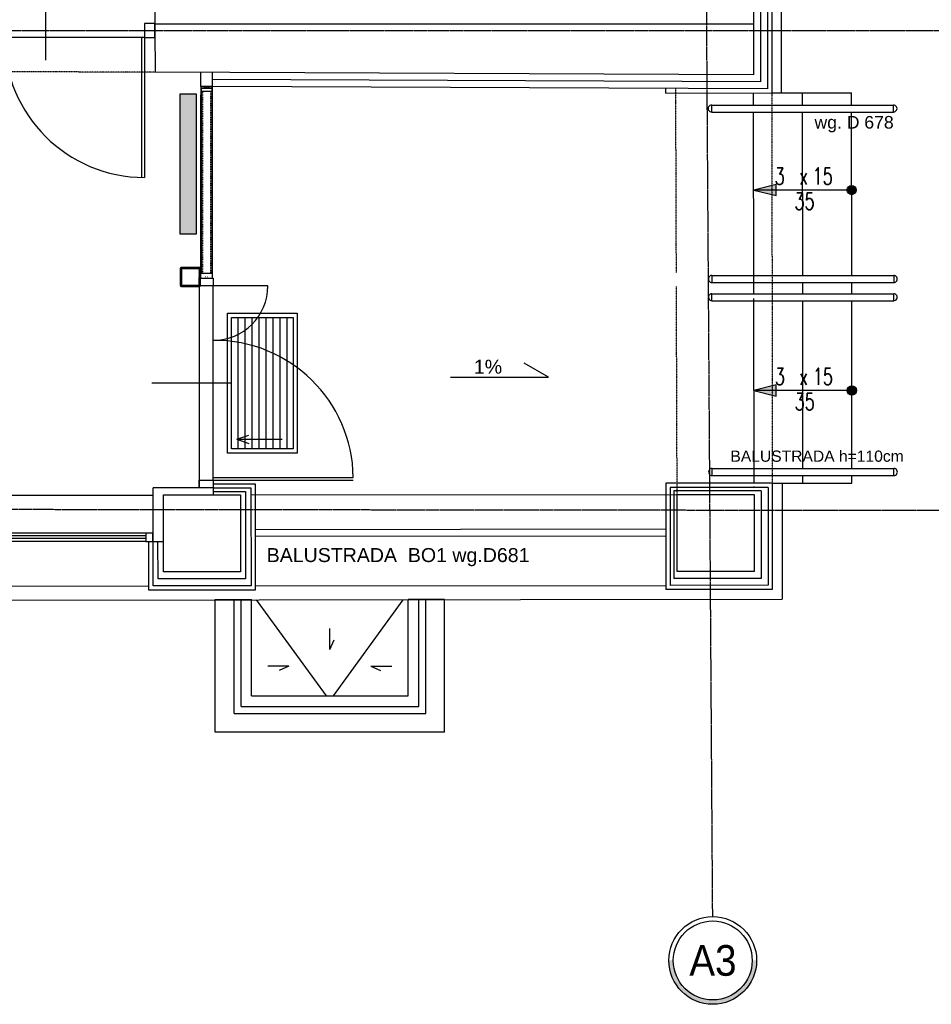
# Model space of a CAD drawing. Header units: inches. Extents: x -145354 to -97635, y 38777 to 78670.
# Tile 66 of 231: x -142124 to -141472, y 47831 to 48535. Entities that reach past the tile are written whole.
import ezdxf
from ezdxf.enums import TextEntityAlignment as Align

# ---------------------------------------------------------------- set-up
doc = ezdxf.new("R2010")
doc.units = ezdxf.units.IN
doc.header["$MEASUREMENT"] = 0
for name, pattern in [('CENTER', [2, 1.25, -0.25, 0.25, -0.25]), ('DASHDOT', [1, 0.5, -0.25, 0, -0.25]), ('DASHED2', [0.375, 0.25, -0.125])]:
    doc.linetypes.add(name, pattern=pattern)
doc.layers.get('0').update_dxf_attribs({"color": 101})
for name, color, linetype in [('Cieniutko', 8, 'Continuous'), ('cokół_widok', 255, 'Continuous'), ('Det--wym-', 8, 'Continuous'), ('Det-szklo', 134, 'Continuous'), ('Drz---drzwi', 5, 'Continuous'), ('Ele-balustrada', 64, 'Continuous'), ('Ins-ppoz-opis', 240, 'Continuous'), ('Ins-went-opis', 141, 'Continuous'), ('Okn---okna', 5, 'Continuous'), ('Opis-spadki', 61, 'Continuous'), ('Os-osie glowne', 8, 'CENTER'), ('Os-osie-opis', 8, 'Continuous'), ('Sc-cegla pelna', 32, 'Continuous'), ('Sc-cegla pustak', 42, 'Continuous'), ('Sc-gazobeton', 45, 'Continuous'), ('Sc-izolacja term-obrys', 132, 'Continuous'), ('Sc-izolacja term-styropian', 151, 'STYROPIAN-KA'), ('Sc-kamien', 31, 'Continuous'), ('Sc-nad', 5, 'DASHED2'), ('Sc-nadproza kon', 5, 'DASHED2'), ('Sch-opis', 51, 'Continuous'), ('studzienki_widok', 52, 'Continuous'), ('W-idok', 9, 'Continuous'), ('Wyp-grzejniki', 56, 'Continuous')]:
    doc.layers.add(name, color=color, linetype=linetype)
doc.styles.add('dwg_opis duży', font='ARIAL.TTF', dxfattribs={"width": 0.9})
doc.styles.add('ROMANS', font='romans', dxfattribs={"width": 0.85})
doc.styles.add('TYTUL2', font='ARIAL.TTF')
doc.linetypes.add('BATTING', pattern='A,0.0001,-0.1,[134,ltypeshp.shx,S=0.1,R=0,X=-0.1,Y=0],-0.2,[134,ltypeshp.shx,S=0.1,R=180,X=0.1,Y=0],-0.1', length=0.4001)
doc.linetypes.add('STYROPIAN-KA', pattern='A,0.0001,-0.1,[135,ltypeshp.shx,S=0.1,R=0,X=-0.1,Y=0],0,[135,ltypeshp.shx,S=0.1,R=180,X=0.1,Y=0],-0.1', length=0.2001)
doc.linetypes.add('ZIGZAG', pattern='A,0.00254,-5.08,[131,ltypeshp.shx,S=5.08,R=0,X=-5.08,Y=0],-10.16,[131,ltypeshp.shx,S=5.08,R=180,X=5.08,Y=0],-5.08', length=20.32254)

# ---------------------------------------------------------------- blocks, each defined once
blk = doc.blocks.new('ozn_schody-strzałka8x16')
at = {"ltscale": 25}
blk.add_hatch(color=256, dxfattribs=at).paths.add_polyline_path([(0, 0), (-4, -16), (4, -16)])
blk.add_lwpolyline([(0, 0), (-4, -16), (4, -16)], close=True, dxfattribs=at)
blk = doc.blocks.new('ozn_schody-kółko_d14')
at = {"ltscale": 25}
h = blk.add_hatch(color=256, dxfattribs=at)
edge = h.paths.add_edge_path()
edge.add_arc((0, 0), 3.33, 0, 360)
at = {"ltscale": 7}
blk.add_circle((0, 0), 3.33, dxfattribs=at)
blk = doc.blocks.new('ozn_opis-schodów1-rzut')
at = {"style": 'ROMANS', "width": 0.7}
blk.add_text('x', height=12, dxfattribs=at).set_placement((-3.32, 3))
at = {"ltscale": 25, "style": 'ROMANS', "width": 0.7}
blk.add_attdef('Ilość', text='', height=12, dxfattribs=at).set_placement((-7.75, 3), align=Align.RIGHT)
blk.add_attdef('Wysokość', (6.22, 3), '', height=12, dxfattribs=at)
blk.add_attdef('Długość', text='', height=12, dxfattribs=at).set_placement((0.41, -15), align=Align.CENTER)
blk = doc.blocks.new('_DKGJHF')
at = {"ltscale": 7}
for p, q in [((-21.08, -77), (35.92, -77)), ((-5, -147.5), (-105, -147.5)), ((-5, -145.5), (-104.98, -145.5))]:
    blk.add_line(p, q, dxfattribs=at)
for points in [[(5, -7.5), (5, 0), (-5, 0), (-5, -7.5)], [(5, -155), (5, -147.5), (-5, -147.5), (-5, -155)]]:
    blk.add_lwpolyline(points, close=True, dxfattribs=at)
for points in [[(-45, -7.5), (-5, -7.5)], [(-5, -147.5), (-5, -7.5)]]:
    blk.add_lwpolyline(points, dxfattribs=at)
for centre, radius, start, end in [((-5, -7.5), 40, 180, 270), ((-5, -147.5), 100, 90, 180)]:
    blk.add_arc(centre, radius, start, end)
blk = doc.blocks.new('_SDHGG')
at = {"ltscale": 7}
for p, q in [((13, -75), (-44, -75)), ((0, -142.5), (100, -142.5)), ((0, -144.5), (100, -144.5))]:
    blk.add_line(p, q, dxfattribs=at)
for points in [[(-10, -5.5), (-10, 0), (0, 0), (0, -5.5)], [(-10, -150), (-10, -144.5), (0, -144.5), (0, -150)]]:
    blk.add_lwpolyline(points, close=True, dxfattribs=at)
for points in [[(0, -144.5), (0, -5.5)], [(39, -5.5), (0, -5.5)]]:
    blk.add_lwpolyline(points, dxfattribs=at)
blk.add_arc((0, -5.5), 39, 270, 0)
blk.add_arc((1, -143.5), 99.01, 0.57873, 90.57873, dxfattribs=at)
blk = doc.blocks.new('grzejnik_100')
at = {"layer": 'Wyp-grzejniki'}
h = blk.add_hatch(dxfattribs=at)
h.set_pattern_fill('DOTS', color=256, scale=0.5, style=0)
h.set_pattern_definition([(0, (-77492.90915, 37823.9399), (0.396875, 0.79375), [0, -0.79375])])
h.paths.add_polyline_path([(0, -100), (12, -100), (12, 0), (0, 0)])
blk.add_lwpolyline([(12, 0), (0, 0), (0, -100), (12, -100)], close=True, dxfattribs=at)
blk = doc.blocks.new('_opis_osi_liczbowy')
blk.add_hatch(color=256).paths.add_polyline_path([(32, 32), (32, 28.8, -1), (32, -28.8), (32, -32, 1)])
for radius in [32, 28.8]:
    blk.add_circle((32, 0), radius)
at = {"style": 'dwg_opis duży', "width": 0.9}
blk.add_attdef('AXNAMEH', text='', height=22.4, rotation=90, dxfattribs=at).set_placement((32, 0), align=Align.MIDDLE_CENTER)
blk = doc.blocks.new('0630_STRZAŁKA')
at = {"ltscale": 0.5}
for points in [[(0, 0), (-3.03, -8.56)], [(0, 0), (0, -32.43)], [(0, 0), (3.03, -8.56)]]:
    blk.add_lwpolyline(points, dxfattribs=at)
blk = doc.blocks.new('334')
at = {"layer": 'Okn---okna'}
for p, q in [((0, 0), (0, 6)), ((0, 6), (2, 6)), ((5, 0), (0, 0)), ((2, 6), (5, 6)), ((5, 6), (5, 0)), ((329, 6), (5, 6)), ((329, 4), (5, 4)), ((329, 2), (5, 2)), ((332, 6), (329, 6)), ((329, 6), (329, 0)), ((334, 6), (332, 6)), ((334, 0), (334, 6)), ((329, 0), (5, 0)), ((329, 0), (334, 0))]:
    blk.add_line(p, q, dxfattribs=at)
blk = doc.blocks.new('st_mała')
at = {"layer": 'Ele-balustrada'}
for p, q in [((81.5, -13.5), (0, -13.5)), ((81.5, -150.5), (81.5, -13.5)), ((76.5, -18.5), (0, -18.5)), ((76.5, -145.5), (76.5, -18.5)), ((76.5, -145.5), (0, -145.5)), ((81.5, -150.5), (0, -150.5))]:
    blk.add_line(p, q, dxfattribs=at)
at = {"layer": 'studzienki_widok'}
for p, q in [((95, 0), (0, 0)), ((0, 0), (0, -26)), ((95, 0), (95, -164)), ((69, -26), (0, -26)), ((69, -138), (69, -26)), ((69, -138), (0, -138)), ((0, -164), (0, -138)), ((95, -164), (0, -164)), ((95, -164), (69, -164))]:
    blk.add_line(p, q, dxfattribs=at)
blk = doc.blocks.new('listwagrnaiboczne')
at = {"layer": 'W-idok'}
for p, q in [((-4.15, 0), (-1.68, 0)), ((-1.68, -0.67), (-1.68, 0)), ((-1.68, 0), (1.68, 0)), ((-4.15, -6.5), (-4.15, 0)), ((-4.15, -6.5), (-3.95, -6.5)), ((-4.05, -6), (-3.95, -3.75)), ((-3.95, -6), (-4.05, -6.3)), ((-4.05, -6), (-3.95, -6)), ((-4.05, -6.3), (-3.95, -6.3)), ((-4, -0.15), (-1.83, -0.15)), ((-4, -1.35), (-4, -0.15)), ((-4, -1.35), (-1.83, -1.35)), ((-3.95, -3.75), (-3.95, -1.5)), ((-3.95, -1.5), (-1.68, -1.5)), ((-3.95, -6.5), (-3.95, -6.3)), ((-1.83, -1.35), (-1.83, -0.15)), ((-1.68, -0.57), (-1.53, -0.57)), ((-1.68, -0.67), (-1.52, -0.67)), ((-1.68, -1.5), (-1.68, -0.82)), ((-1.68, -0.82), (-1.52, -0.82)), ((-1.68, -0.92), (-1.53, -0.92)), ((-1.68, -1.5), (1.68, -1.5)), ((-1.44, -0.25), (-1.52, -0.67)), ((-1.44, -1.25), (-1.52, -0.82)), ((-1.5, -0.55), (-1.43, -0.22)), ((-1.5, -0.95), (-1.43, -1.28)), ((-1.44, -0.25), (-1.28, -0.25)), ((-1.44, -1.25), (-1.28, -1.25)), ((-1.4, -0.2), (-0.24, -0.2)), ((-1.4, -1.3), (-0.02, -1.3)), ((-1.28, -0.25), (-1.38, -0.75)), ((-1.28, -1.25), (-1.38, -0.75)), ((-0.18, -0.84), (-0.21, -0.23)), ((-0.13, -0.86), (0.01, -0.75)), ((-0.01, -0.75), (-0.01, -0.23)), ((0.24, -0.3), (-0.01, -0.75)), ((0.01, -0.75), (-0.01, -0.75)), ((-0.01, -0.75), (0.01, -0.75)), ((0.01, -0.75), (0.01, -1.27)), ((0.02, -0.2), (1.4, -0.2)), ((0.19, -0.77), (0.21, -1.27)), ((0.36, -0.38), (0.21, -0.69)), ((0.24, -1.3), (1.4, -1.3)), ((1.44, -0.25), (1.28, -0.25)), ((1.28, -0.25), (1.38, -0.75)), ((1.28, -1.25), (1.38, -0.75)), ((1.44, -1.25), (1.28, -1.25)), ((1.5, -0.55), (1.43, -0.22)), ((1.5, -0.95), (1.43, -1.28)), ((1.44, -0.25), (1.52, -0.67)), ((1.44, -1.25), (1.52, -0.82)), ((1.68, -0.67), (1.52, -0.67)), ((1.68, -0.82), (1.52, -0.82)), ((1.68, -0.57), (1.53, -0.57)), ((1.68, -0.92), (1.53, -0.92)), ((1.68, 0), (4.15, 0)), ((1.68, 0), (1.68, -0.67)), ((1.68, -0.82), (1.68, -1.5)), ((1.68, -1.5), (3.95, -1.5)), ((1.83, -0.15), (4, -0.15)), ((1.83, -0.15), (1.83, -1.35)), ((1.83, -1.35), (4, -1.35)), ((3.95, -1.5), (3.95, -3.75)), ((3.95, -3.75), (4.05, -6)), ((3.95, -6), (4.05, -6.3)), ((4.05, -6), (3.95, -6)), ((3.95, -6.3), (3.95, -6.5)), ((4.05, -6.3), (3.95, -6.3)), ((4.15, -6.5), (3.95, -6.5)), ((4, -0.15), (4, -1.35)), ((4.15, 0), (4.15, -6.5))]:
    blk.add_line(p, q, dxfattribs=at)
for centre, radius, start, end in [((-1.53, -0.54), 0.03, 270, 348.69007), ((-1.53, -0.95), 0.03, 11.30993, 90), ((-1.4, -0.23), 0.03, 90, 168.69007), ((-1.4, -1.27), 0.03, 191.30993, 270), ((-0.24, -0.23), 0.03, 2.45403, 90), ((-0.15, -0.84), 0.03, 182.45403, 308.29016), ((-0.02, -1.27), 0.03, 270, 0), ((0.02, -0.23), 0.03, 90, 180), ((0.34, -0.77), 0.15, 146.66711, 182.45403), ((0.24, -1.27), 0.03, 182.45403, 270), ((0.3, -0.34), 0.075, 326.66711, 146.66711), ((1.4, -0.23), 0.03, 11.30993, 90), ((1.4, -1.27), 0.03, 270, 348.69007), ((1.53, -0.54), 0.03, 191.30993, 270), ((1.53, -0.95), 0.03, 90, 168.69007)]:
    blk.add_arc(centre, radius, start, end, dxfattribs=at)
blk = doc.blocks.new('*X1151')
at = {"color": 0}
for p, q in [((798.5, -127.8), (815.5, -110.8)), ((798.5, -124.3), (812, -110.8)), ((798.5, -120.8), (808.5, -110.8)), ((798.5, -131.4), (807.5, -122.4)), ((798.5, -134.9), (807.3, -126.1)), ((798.5, -138.4), (807.3, -129.6)), ((798.5, -142), (807.3, -133.2)), ((798.5, -145.5), (807.3, -136.7)), ((798.5, -149), (807.3, -140.2)), ((798.7, -117), (804.7, -111)), ((810.1, -119.8), (819.1, -110.8)), ((813.8, -119.6), (822.6, -110.8)), ((817.3, -119.6), (826.1, -110.8)), ((820.9, -119.6), (829.7, -110.8)), ((824.4, -119.6), (833.2, -110.8)), ((827.9, -119.6), (836.7, -110.8)), ((831.5, -119.6), (840.3, -110.8)), ((835, -119.6), (843.8, -110.8)), ((838.5, -119.6), (847.3, -110.8)), ((842.1, -119.6), (850.9, -110.8)), ((845.6, -119.6), (854.4, -110.8)), ((849.1, -119.6), (857.9, -110.8)), ((852.7, -119.6), (861.5, -110.8)), ((856.2, -119.6), (865, -110.8)), ((859.8, -119.6), (868.6, -110.8)), ((863.3, -119.6), (872.1, -110.8)), ((866.8, -119.6), (875.6, -110.8)), ((870.4, -119.6), (879.2, -110.8)), ((873.9, -119.6), (882.7, -110.8)), ((877.4, -119.6), (886.2, -110.8)), ((881, -119.6), (889.8, -110.8)), ((884.5, -119.6), (893.3, -110.8)), ((888, -119.6), (896.8, -110.8)), ((891.6, -119.6), (900.4, -110.8)), ((895.1, -119.6), (903.9, -110.8)), ((898.6, -119.6), (907.4, -110.8)), ((902.2, -119.6), (911, -110.8)), ((905.7, -119.6), (914.5, -110.8)), ((909.3, -119.6), (918.1, -110.8)), ((912.8, -119.6), (921.6, -110.8)), ((916.3, -119.6), (925.1, -110.8)), ((919.9, -119.6), (928.7, -110.8)), ((923.4, -119.6), (932, -110.9)), ((926.8, -119.7), (934.6, -111.9)), ((928.9, -121.2), (936.5, -113.5)), ((929.7, -123.9), (937.9, -115.7)), ((929.7, -127.4), (938.5, -118.6)), ((929.7, -131), (938.5, -122.2)), ((929.7, -134.5), (938.5, -125.7)), ((929.7, -138), (938.5, -129.2)), ((929.7, -141.6), (938.5, -132.8)), ((929.7, -145.1), (938.5, -136.3)), ((929.7, -148.7), (938.5, -139.9)), ((798.5, -152.6), (807.3, -143.8)), ((798.5, -156.1), (807.3, -147.3)), ((798.5, -159.6), (807.3, -150.8)), ((798.5, -163.2), (807.3, -154.4)), ((798.5, -166.7), (807.3, -157.9)), ((798.5, -170.3), (807.3, -161.5)), ((798.5, -173.8), (807.3, -165)), ((798.5, -177.3), (807.3, -168.5)), ((798.5, -180.9), (807.3, -172.1)), ((798.5, -184.4), (807.3, -175.6)), ((798.5, -187.9), (807.3, -179.1)), ((798.5, -191.5), (807.3, -182.7)), ((798.5, -195), (807.3, -186.2)), ((798.5, -198.5), (807.3, -189.7)), ((798.5, -202.1), (807.3, -193.3)), ((798.5, -205.6), (807.3, -196.8)), ((798.5, -209.1), (807.3, -200.3)), ((798.5, -212.7), (807.3, -203.9)), ((798.5, -216.2), (807.3, -207.4)), ((798.5, -219.8), (807.3, -211)), ((929.7, -152.2), (938.5, -143.4)), ((929.7, -155.7), (938.5, -146.9)), ((929.7, -159.3), (938.5, -150.5)), ((929.7, -162.8), (938.5, -154)), ((929.7, -166.3), (938.5, -157.5)), ((929.7, -169.9), (938.5, -161.1)), ((929.7, -173.4), (938.5, -164.6)), ((929.7, -176.9), (938.5, -168.1)), ((929.7, -180.5), (938.5, -171.7)), ((929.7, -184), (938.5, -175.2)), ((929.7, -187.5), (938.5, -178.7)), ((929.7, -191.1), (938.5, -182.3)), ((929.7, -194.6), (938.5, -185.8)), ((929.7, -198.2), (938.5, -189.4)), ((929.7, -201.7), (938.5, -192.9)), ((929.7, -205.2), (938.5, -196.4)), ((929.7, -208.8), (938.5, -200)), ((929.7, -212.3), (938.5, -203.5)), ((929.7, -215.8), (938.5, -207)), ((929.7, -219.4), (938.5, -210.6)), ((798.5, -223.3), (807.3, -214.5)), ((798.5, -226.8), (807.3, -218)), ((798.5, -230.4), (807.3, -221.6)), ((798.5, -233.9), (807.3, -225.1)), ((798.5, -237.4), (807.3, -228.6)), ((798.5, -241), (807.3, -232.2)), ((798.6, -244.3), (807.3, -235.7)), ((799.6, -246.9), (807.4, -239.1)), ((801.2, -248.8), (808.9, -241.2)), ((803.4, -250.2), (811.6, -242)), ((806.3, -250.8), (815.1, -242)), ((809.9, -250.8), (818.7, -242)), ((813.4, -250.8), (822.2, -242)), ((816.9, -250.8), (825.7, -242)), ((820.5, -250.8), (829.3, -242)), ((824, -250.8), (832.8, -242)), ((827.6, -250.8), (836.4, -242)), ((831.1, -250.8), (839.9, -242)), ((834.6, -250.8), (843.4, -242)), ((838.2, -250.8), (847, -242)), ((841.7, -250.8), (850.5, -242)), ((845.2, -250.8), (854, -242)), ((848.8, -250.8), (857.6, -242)), ((852.3, -250.8), (861.1, -242)), ((855.8, -250.8), (864.6, -242)), ((859.4, -250.8), (868.2, -242)), ((862.9, -250.8), (871.7, -242)), ((866.4, -250.8), (875.2, -242)), ((870, -250.8), (878.8, -242)), ((873.5, -250.8), (882.3, -242)), ((877, -250.8), (885.8, -242)), ((880.6, -250.8), (889.4, -242)), ((884.1, -250.8), (892.9, -242)), ((887.7, -250.8), (896.5, -242)), ((891.2, -250.8), (900, -242)), ((894.7, -250.8), (903.5, -242)), ((898.3, -250.8), (907.1, -242)), ((901.8, -250.8), (910.6, -242)), ((905.3, -250.8), (914.1, -242)), ((908.9, -250.8), (917.7, -242)), ((912.4, -250.8), (921.2, -242)), ((915.9, -250.8), (924.7, -242)), ((919.5, -250.8), (938.5, -231.8)), ((923, -250.8), (938.5, -235.3)), ((926.5, -250.8), (938.5, -238.9)), ((929.7, -222.9), (938.5, -214.1)), ((929.7, -226.4), (938.5, -217.6)), ((929.7, -230), (938.5, -221.2)), ((929.7, -233.5), (938.5, -224.7)), ((929.7, -237), (938.5, -228.2)), ((930.1, -250.8), (938.5, -242.4)), ((935, -249.4), (937.1, -247.4))]:
    blk.add_line(p, q, dxfattribs=at)
blk = doc.blocks.new('*U1150')
at = {"linetype": 'Continuous', "extrusion": (0, 0, -1)}
for points in [[(-164.1, 212.7), (-233.6, 211.5), (-166.9, 209.8)], [(-164.1, 212.7), (-166.9, 209.8), (-164.1, 129.7)], [(-233.6, 211.5), (-164.1, 212.7), (-239.1, 212.7)], [(-233.6, 211.5), (-205.6, 209.8), (-166.9, 209.8)], [(-239.1, 212.7), (-236.6, 211.2), (-233.6, 211.5)], [(-233.6, 211.5), (-236.6, 211.2), (-233.6, 210.7)], [(-239.1, 212.7), (-239.1, 210.7), (-236.6, 211.2)], [(-166.9, 209.8), (-166.1, 182), (-164.1, 129.7)], [(-166.1, 182), (-166.1, 179.2), (-164.1, 129.7)], [(-166.1, 179.2), (-166.1, 171.2), (-164.1, 129.7)], [(-166.1, 171.2), (-166.1, 163.2), (-164.1, 129.7)], [(-166.1, 163.2), (-166.1, 160.3), (-164.1, 129.7)], [(-166.1, 160.3), (-166.9, 132.5), (-164.1, 129.7)], [(-179.1, 182), (-176.3, 179.2), (-166.1, 179.2)], [(-166.1, 179.2), (-166.1, 182), (-179.1, 182)], [(-176.3, 163.2), (-179.1, 160.3), (-166.1, 160.3)], [(-166.1, 163.2), (-176.3, 163.2), (-166.1, 160.3)], [(-179.1, 182), (-179.1, 176.2), (-176.3, 179.2)], [(-176.3, 179.2), (-179.1, 176.2), (-176.3, 176.2)], [(-176.3, 163.2), (-176.3, 166.2), (-179.1, 166.2)], [(-179.1, 166.2), (-179.1, 160.3), (-176.3, 163.2)], [(-236.6, 211.2), (-239.1, 210.7), (-236.6, 210.2)], [(-205.6, 132.5), (-233.6, 130.9), (-164.1, 129.7)], [(-164.1, 129.7), (-166.9, 132.5), (-205.6, 132.5)], [(-233.6, 130.9), (-239.1, 129.7), (-164.1, 129.7)], [(-233.6, 131.7), (-236.6, 131.2), (-233.6, 130.9)], [(-236.6, 131.2), (-239.1, 129.7), (-233.6, 130.9)], [(-236.6, 132.2), (-239.1, 131.7), (-236.6, 131.2)], [(-239.1, 131.7), (-239.1, 129.7), (-236.6, 131.2)]]:
    blk.add_solid(points, dxfattribs=at)
blk = doc.blocks.new('_vxkdjhgkljhkgjhk')
for q in [(14, 6), (30.2, 0)]:
    blk.add_line((0, 0), q)

msp = doc.modelspace()

# ---------------------------------------------------------------- linework, layer by layer
at = {"layer": 'Cieniutko', "linetype": 'Continuous', "ltscale": 5}
for p, q in [((-141968.25, 48321.74), (-141968.25, 48227.74)), ((-141963.25, 48321.74), (-141963.25, 48227.74)), ((-141958.25, 48321.74), (-141958.25, 48227.74)), ((-141953.25, 48321.74), (-141953.25, 48227.74)), ((-141948.25, 48321.74), (-141948.25, 48227.74)), ((-141943.25, 48321.74), (-141943.25, 48227.74)), ((-141938.25, 48321.74), (-141938.25, 48227.74)), ((-141933.25, 48321.74), (-141933.25, 48227.74))]:
    msp.add_line(p, q, dxfattribs=at)
at = {"layer": 'Cieniutko', "linetype": 'Continuous'}
for p, q in [((-141904.9, 48051.08), (-141954.78, 48119.85)), ((-141899.9, 48051.08), (-141850.03, 48119.85))]:
    msp.add_line(p, q, dxfattribs=at)
at = {"layer": 'cokół_widok'}
for p, q in [((-141579.41, 48482.14), (-141581.12, 50243.82)), ((-141579.14, 48203.15), (-141579.06, 48120.15)), ((-142795.21, 48118.99), (-141579.06, 48120.15))]:
    msp.add_line(p, q, dxfattribs=at)
at = {"layer": 'Det--wym-'}
for points in [[(-142008.27, 48343.62, -0.414214), (-142009.07, 48344.42), (-142009.07, 48356.82, -0.414214), (-142008.27, 48357.62), (-141995.87, 48357.62, -0.414214), (-141995.07, 48356.82), (-141995.07, 48344.42, -0.414214), (-141995.87, 48343.62)], [(-141995.95, 48344.9, -0.414214), (-141996.35, 48344.5), (-142007.79, 48344.5, -0.414214), (-142008.19, 48344.9), (-142008.19, 48356.34, -0.414214), (-142007.79, 48356.74), (-141996.35, 48356.74, -0.414214), (-141995.95, 48356.34)]]:
    msp.add_lwpolyline(points, format="xyb", close=True, dxfattribs=at)
for points in [[(-141925.69, 48324.74), (-141925.69, 48224.74), (-141975.69, 48224.74), (-141975.69, 48324.74)], [(-141928.69, 48321.74), (-141928.69, 48227.74), (-141972.69, 48227.74), (-141972.69, 48321.74)]]:
    msp.add_lwpolyline(points, close=True, dxfattribs=at)
at = {"layer": 'Det-szklo', "ltscale": 4}
for p, q in [((-141994.23, 48353.26, 0), (-141994.23, 48483.25, 0)), ((-141987.53, 48483.25), (-141994.23, 48483.25)), ((-141986.83, 48483.25), (-141987.53, 48483.25)), ((-141986.83, 48483.25, 0), (-141986.83, 48353.26, 0)), ((-141994.23, 48353.26, 0), (-141986.83, 48353.26, 0))]:
    msp.add_line(p, q, dxfattribs=at)
at = {"layer": 'Det-szklo', "linetype": 'DASHED2', "ltscale": 0.3}
for p, q in [((-141993.53, 48483.25, 0), (-141993.53, 48353.26, 0)), ((-141987.53, 48353.26, 0), (-141987.53, 48483.25, 0))]:
    msp.add_line(p, q, dxfattribs=at)
at = {"layer": 'Ele-balustrada'}
for p, q in [((-141629.42, 48468.54), (-141629.42, 48473.54)), ((-141629.42, 48473.54), (-141499.42, 48473.54)), ((-141629.42, 48468.54), (-141499.42, 48468.54)), ((-141499.42, 48468.54), (-141499.42, 48473.54)), ((-141629.28, 48351.64), (-141629.29, 48346.64)), ((-141629.28, 48351.64), (-141499.28, 48351.64)), ((-141499.28, 48351.64), (-141499.29, 48346.64)), ((-141629.29, 48346.64), (-141499.29, 48346.64)), ((-141599.28, 48338.64), (-141599.29, 48346.64)), ((-141564.29, 48345.16), (-141564.29, 48346.64)), ((-141564.28, 48338.64), (-141564.29, 48346.64)), ((-141529.29, 48345.16), (-141529.29, 48346.64)), ((-141529.28, 48338.64), (-141529.29, 48346.64)), ((-141629.28, 48333.64), (-141629.29, 48338.64)), ((-141629.29, 48338.64), (-141499.29, 48338.64)), ((-141629.28, 48333.64), (-141499.28, 48333.64)), ((-141499.28, 48333.64), (-141499.29, 48338.64)), ((-141629.16, 48208.65), (-141629.16, 48213.65)), ((-141629.16, 48213.65), (-141499.16, 48213.65)), ((-141499.16, 48208.65), (-141499.16, 48213.65)), ((-141629.16, 48208.65), (-141499.16, 48208.65))]:
    msp.add_line(p, q, dxfattribs=at)
for points in [[(-141955.79, 48170.17), (-141662.08, 48170.45)], [(-141955.79, 48165.17), (-141662.08, 48165.45)]]:
    msp.add_lwpolyline(points, dxfattribs=at)
for centre, start, end in [((-141629.42, 48471.04), 89.9445, 270.0555), ((-141499.42, 48471.04), 269.9445, 90.0555), ((-141629.29, 48349.14), 89.9445, 270.0555), ((-141499.29, 48349.14), 269.9445, 90.0555), ((-141629.29, 48336.14), 89.9445, 270.0555), ((-141499.29, 48336.14), 269.9445, 90.0555), ((-141629.16, 48211.15), 89.9445, 270.0555), ((-141499.16, 48211.15), 269.9445, 90.0555)]:
    msp.add_arc(centre, 2.5, start, end, dxfattribs=at)
at = {"layer": 'Ins-ppoz-opis', "linetype": 'ZIGZAG', "ltscale": 0.025}
msp.add_lwpolyline([(-141599.46, 48531.28), (-142027.53, 48531.28)], dxfattribs=at)
at = {"layer": 'Okn---okna'}
for p, q in [((-142363.18, 48194.48), (-142028.78, 48194.71)), ((-141958.82, 48194.78), (-141654.13, 48195.08)), ((-142359.97, 48129.48), (-142031.75, 48129.71)), ((-141955.75, 48129.78), (-141662.08, 48130.07))]:
    msp.add_line(p, q, dxfattribs=at)
at = {"layer": 'Opis-spadki', "color": 4}
for p, q in [((-141746.14, 48279.06), (-141763.4, 48289.02)), ((-141816.1, 48279.06), (-141746.14, 48279.06))]:
    msp.add_line(p, q, dxfattribs=at)
at = {"layer": 'Os-osie glowne'}
for p, q in [((-141628.68, 47893.27), (-141656.02, 51985.69)), ((-138010.88, 48179.92), (-143318.47, 48185.52))]:
    msp.add_line(p, q, dxfattribs=at)
msp.add_lwpolyline([(-143318.47, 48526.7), (-138010.88, 48526.7)], dxfattribs=at)
at = {"layer": 'Sc-cegla pelna'}
for p, q in [((-142021.32, 48194.72), (-141966.32, 48194.78)), ((-142021.26, 48139.72), (-142021.32, 48194.72)), ((-141966.32, 48194.78), (-141966.26, 48139.77)), ((-141654.13, 48195.08), (-141599.13, 48195.14)), ((-141654.08, 48140.08), (-141654.13, 48195.08)), ((-141599.13, 48195.14), (-141599.08, 48140.13)), ((-141966.26, 48139.77), (-142021.26, 48139.72)), ((-141599.08, 48140.13), (-141654.08, 48140.08))]:
    msp.add_line(p, q, dxfattribs=at)
for points in [[(-141599.69, 48772.22), (-141599.42, 48495.17)], [(-142027.71, 48556.7), (-142027.38, 48496.92)], [(-141599.42, 48495.17), (-142027.38, 48496.92)]]:
    msp.add_lwpolyline(points, dxfattribs=at)
at = {"layer": 'Sc-cegla pustak'}
for p, q in [((-141994.68, 48486.75), (-141994.68, 48496.78)), ((-141986.38, 48486.75), (-141986.38, 48496.75)), ((-141994.68, 48486.75), (-141986.38, 48486.75))]:
    msp.add_line(p, q, dxfattribs=at)
at = {"layer": 'Sc-gazobeton'}
for p, q in [((-142028.78, 48161.49), (-142028.78, 48199.76)), ((-141985.72, 48199.76), (-142028.78, 48199.76)), ((-141985.72, 48199.76), (-141985.72, 48194.76)), ((-142028.78, 48161.49), (-142021.28, 48161.49))]:
    msp.add_line(p, q, dxfattribs=at)
at = {"layer": 'Sc-izolacja term-obrys'}
for p, q in [((-141589.7, 48775.23), (-141589.41, 48485.13)), ((-141589.41, 48485.13), (-141986.38, 48486.75)), ((-141985.72, 48199.76), (-141958.82, 48199.78)), ((-141958.82, 48199.78), (-141958.75, 48129.78)), ((-141589.14, 48200.15), (-141659.08, 48200.08)), ((-141659.08, 48200.08), (-141659.08, 48130.08)), ((-141589.14, 48200.15), (-141589.07, 48130.14)), ((-142028.75, 48129.71), (-142028.78, 48161.49)), ((-141958.75, 48129.78), (-142028.75, 48129.71)), ((-141589.07, 48130.14), (-141659.08, 48130.08))]:
    msp.add_line(p, q, dxfattribs=at)
at = {"layer": 'Sc-izolacja term-styropian', "linetype": 'BATTING', "ltscale": 0.1}
for p, q in [((-141985.72, 48197.26), (-141962.82, 48197.28)), ((-141594.14, 48197.64), (-141656.58, 48197.58)), ((-141656.58, 48197.58), (-141656.58, 48135.08))]:
    msp.add_line(p, q, dxfattribs=at)
at = {"layer": 'Sc-izolacja term-styropian', "linetype": 'BATTING', "ltscale": 0.15}
for p, q in [((-141962.82, 48197.28), (-141962.76, 48134.77)), ((-142025.26, 48134.71), (-142025.28, 48161.49))]:
    msp.add_line(p, q, dxfattribs=at)
at = {"layer": 'Sc-izolacja term-styropian', "linetype": 'BATTING', "ltscale": 0.25}
for p, q in [((-141594.14, 48197.64), (-141594.08, 48135.14)), ((-141962.76, 48134.77), (-142025.26, 48134.71)), ((-141594.08, 48135.14), (-141656.58, 48135.08))]:
    msp.add_line(p, q, dxfattribs=at)
msp.add_lwpolyline([(-141594.69, 48772.22), (-141594.42, 48490.15), (-141986.38, 48491.75)], dxfattribs=at)
at = {"layer": 'Sc-kamien'}
for p, q in [((-141586.48, 48555.14), (-141586.41, 48482.14)), ((-141662.08, 48482.06), (-141662.08, 48485.43)), ((-141662.08, 48482.06), (-141586.41, 48482.14)), ((-141985.72, 48202.76), (-141955.82, 48202.79)), ((-141985.72, 48202.76), (-141985.72, 48199.76)), ((-141955.82, 48202.79), (-141955.75, 48126.78)), ((-141586.14, 48203.15), (-141662.08, 48203.08)), ((-141662.08, 48203.08), (-141662.08, 48127.07)), ((-141586.14, 48203.15), (-141586.07, 48127.15)), ((-142031.75, 48126.71), (-142031.78, 48161.49)), ((-142031.78, 48161.49), (-142028.78, 48161.49)), ((-141955.75, 48126.78), (-142031.75, 48126.71)), ((-141586.07, 48127.15), (-141662.08, 48127.07))]:
    msp.add_line(p, q, dxfattribs=at)
at = {"layer": 'Sc-nad'}
msp.add_line((-141995.72, 48349.76), (-141995.72, 48199.76), dxfattribs=at)
at = {"layer": 'Sc-nadproza kon', "linetype": 'DASHDOT', "ltscale": 0.5}
for p, q in [((-141654.65, 48353.77), (-141655.07, 48485.4)), ((-141586.41, 48482.14), (-141586.14, 48203.15)), ((-141654.13, 48195.08), (-141654.62, 48343.77))]:
    msp.add_line(p, q, dxfattribs=at)
msp.add_lwpolyline([(-142027.38, 48496.92), (-142354.71, 48498.25)], dxfattribs=at)
at = {"layer": 'Sch-opis'}
msp.add_line((-141529.35, 48412.77), (-141599.35, 48412.77), dxfattribs=at)
msp.add_lwpolyline([(-141529.22, 48269.48), (-141599.22, 48269.48)], dxfattribs=at)
at = {"layer": 'W-idok'}
for p, q in [((-141599.41, 48473.54), (-141599.42, 48482.12)), ((-141586.41, 48482.14), (-141529.42, 48482.14)), ((-141564.41, 48473.54), (-141564.42, 48482.14)), ((-141529.41, 48473.54), (-141529.42, 48482.14)), ((-141599.29, 48345.16), (-141599.41, 48468.54)), ((-141564.29, 48351.64), (-141564.41, 48468.54)), ((-141529.29, 48351.64), (-141529.41, 48468.54)), ((-141599.15, 48203.8), (-141599.28, 48335.16)), ((-141564.16, 48213.65), (-141564.28, 48333.64)), ((-141529.16, 48213.65), (-141529.28, 48333.64)), ((-141564.15, 48203.15), (-141564.16, 48208.65)), ((-141529.15, 48203.15), (-141529.16, 48208.65)), ((-141599.15, 48203.12), (-141599.15, 48205.12)), ((-141599.15, 48200.14), (-141599.15, 48200.8)), ((-141586.15, 48203.15), (-141529.15, 48203.15))]:
    msp.add_line(p, q, dxfattribs=at)
at = {"layer": 'W-idok', "ltscale": 0.5}
for p, q in [((-141994.68, 48349.76, 0), (-141994.68, 48480.75)), ((-141986.38, 48349.76, 0), (-141986.38, 48480.25, 0))]:
    msp.add_line(p, q, dxfattribs=at)

# ---------------------------------------------------------------- block references
msp.add_blockref('334', (-142362.93, 48161.5))
at = {"rotation": 270}
msp.add_blockref('st_mała', (-141820.4, 48120.08), dxfattribs=at)
at = {"layer": 'Cieniutko', "linetype": 'Continuous', "yscale": 0.5, "zscale": 0.5}
for p, xscale, rotation in [((-141902.37, 48084.23), -0.5, 270), ((-141931.63, 48072.29), 0.5, 180), ((-141873.18, 48072.29), -0.5, 180)]:
    msp.add_blockref('_vxkdjhgkljhkgjhk', p, dxfattribs=dict(at, xscale=xscale, rotation=rotation))
at = {"layer": 'Det--wym-', "yscale": 0.09999999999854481, "zscale": 0.1}
for name, p, xscale, rotation in [('*X1151', (-142020.14, 48263.77), 0.09999999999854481, 90), ('*U1150', (-142007.64, 48333.35, 0), -0.09999999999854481, 270)]:
    msp.add_blockref(name, p, dxfattribs=dict(at, xscale=xscale, rotation=rotation))
at = {"layer": 'Drz---drzwi', "rotation": 90}
msp.add_blockref('_DKGJHF', (-142182.51, 48526.75), dxfattribs=at)
at = {"layer": 'Drz---drzwi'}
msp.add_blockref('_SDHGG', (-141985.72, 48349.76), dxfattribs=at)
at = {"layer": 'Ins-went-opis', "rotation": 90}
msp.add_blockref('0630_STRZAŁKA', (-141969, 48234.54), dxfattribs=at)
at = {"layer": 'Os-osie-opis'}
ref = msp.add_blockref('_opis_osi_liczbowy', (-141628.68, 47893.31), dxfattribs=dict(at, xscale=0.9799999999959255, yscale=0.9799999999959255, zscale=0.9799999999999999, rotation=270))
ref.add_attrib('AXNAMEH', 'A3', dxfattribs={"layer": '0', "height": 21.952, "style": 'dwg_opis duży', "width": 0.9}).set_placement((-141628.53, 47861.97), align=Align.MIDDLE_CENTER)
at = {"layer": 'Sc-cegla pustak', "xscale": -1}
msp.add_blockref('listwagrnaiboczne', (-141990.53, 48486.75), dxfattribs=at)
at = {"layer": 'Sch-opis'}
ref = msp.add_blockref('ozn_opis-schodów1-rzut', (-141563.46, 48413.7), dxfattribs=at)
ref.add_attrib('Ilość', '3', dxfattribs={"layer": '0', "ltscale": 25, "height": 12, "style": 'ROMANS', "width": 0.7}).set_placement((-141577.21, 48416.7), align=Align.RIGHT)
ref.add_attrib('Wysokość', '15', (-141557.25, 48416.7), dxfattribs={"layer": '0', "ltscale": 25, "height": 12, "style": 'ROMANS', "width": 0.7})
ref.add_attrib('Długość', '35', dxfattribs={"layer": '0', "ltscale": 25, "height": 12, "style": 'ROMANS', "width": 0.7}).set_placement((-141563.05, 48398.7), align=Align.CENTER)
at = {"layer": 'Sch-opis', "rotation": 90}
for p in [(-141599.35, 48412.77), (-141599.22, 48269.48)]:
    msp.add_blockref('ozn_schody-strzałka8x16', p, dxfattribs=at)
at = {"layer": 'Sch-opis'}
for p in [(-141529.35, 48412.77), (-141529.22, 48269.48)]:
    msp.add_blockref('ozn_schody-kółko_d14', p, dxfattribs=at)
ref = msp.add_blockref('ozn_opis-schodów1-rzut', (-141563.33, 48270.41), dxfattribs=at)
ref.add_attrib('Ilość', '3', dxfattribs={"layer": '0', "ltscale": 25, "height": 12, "style": 'ROMANS', "width": 0.7}).set_placement((-141577.07, 48273.41), align=Align.RIGHT)
ref.add_attrib('Wysokość', '15', (-141557.11, 48273.41), dxfattribs={"layer": '0', "ltscale": 25, "height": 12, "style": 'ROMANS', "width": 0.7})
ref.add_attrib('Długość', '35', dxfattribs={"layer": '0', "ltscale": 25, "height": 12, "style": 'ROMANS', "width": 0.7}).set_placement((-141562.91, 48255.41), align=Align.CENTER)
at = {"layer": 'Wyp-grzejniki', "rotation": 180}
msp.add_blockref('grzejnik_100', (-141997.72, 48381.35), dxfattribs=at)

# ---------------------------------------------------------------- texts
at = {"layer": 'Opis-spadki', "style": 'TYTUL2'}
msp.add_text('1%%%', height=10, dxfattribs=at).set_placement((-141789.33, 48286.43), align=Align.MIDDLE_CENTER)
at = {"layer": 'Sch-opis', "style": 'TYTUL2'}
for s, height, p in [('wg. D 678', 9, (-141555.91, 48456.68)), ('BALUSTRADA h=110cm ', 8, (-141616.04, 48218.49)), ('BALUSTRADA  BO1 wg.D681', 10, (-141947.54, 48146.77))]:
    msp.add_text(s, height=height, dxfattribs=at).set_placement(p)

doc.saveas('drawing.dxf')
